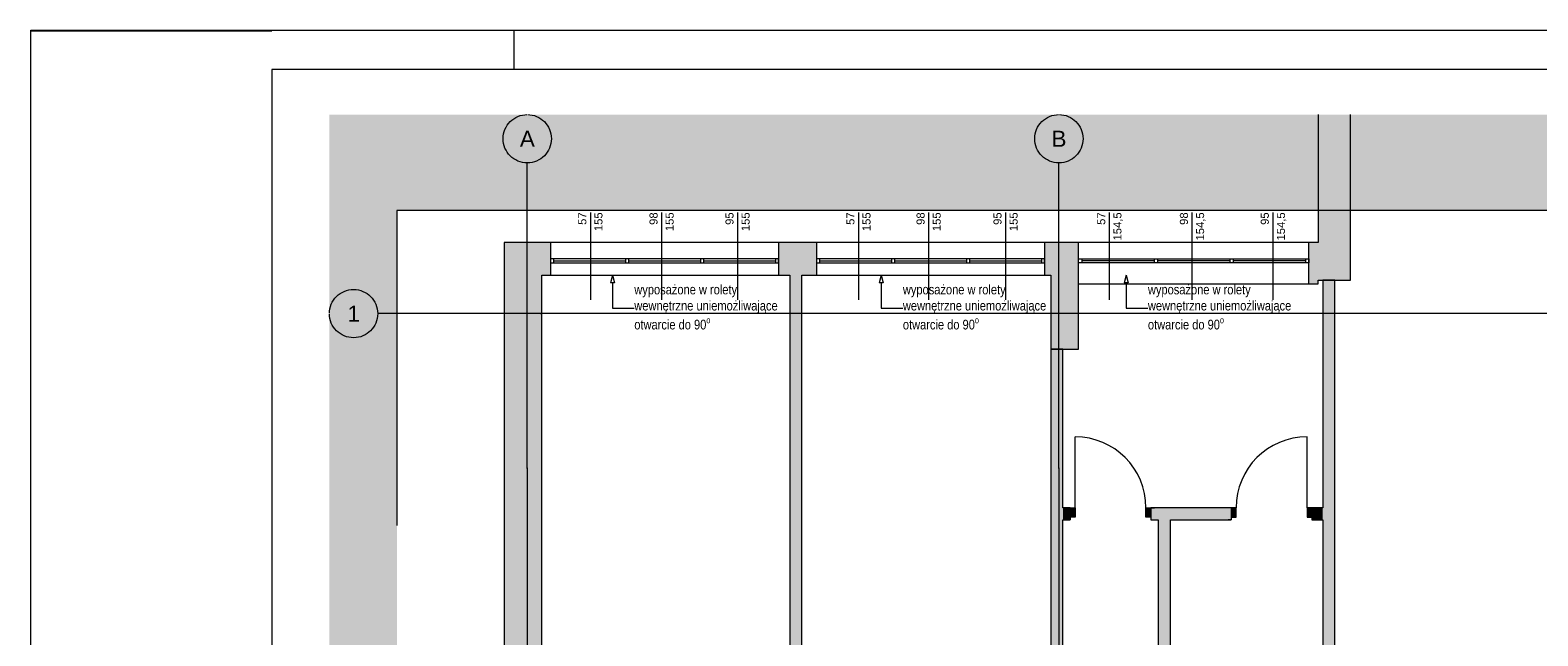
# Paper-space layout 'A-10 INWENTARYZACJA - PIĘTRO 7' of a CAD drawing. Header units: millimetres. Extents: x 0 to 420, y 0 to 297.
# Tile 4 of 8: x 0 to 187, y 222 to 297. Entities that reach past the tile are written whole.
import ezdxf
from ezdxf.xclip import XClip

# ---------------------------------------------------------------- set-up
doc = ezdxf.new("R2010")
doc.units = ezdxf.units.MM
doc.header["$MEASUREMENT"] = 0
doc.header["$XCLIPFRAME"] = 0
doc.linetypes.add('DASHDOTX2', pattern=[1000, 500, -250, 0, -250])
doc.linetypes.add('PRZERYWANA_DU_A', pattern=[550, 350, -200])
for name, color, linetype, lineweight in [('0_Nr_pióra__2', 8, 'Continuous', 13), ('A_Arkusz_Nr_pióra__1', 7, 'Continuous', 20), ('A_stolarka_Nr_pióra__3', 252, 'Continuous', 13), ('A_ściany_Nr_pióra__1', 7, 'Continuous', 20), ('Drzwi Archicad_Nr_pióra__1', 7, 'Continuous', 20)]:
    doc.layers.add(name, color=color, linetype=linetype, lineweight=lineweight)
for name, color, linetype, lineweight, true_color in [('A_Arkusz_Nr_pióra__237', 7, 'Continuous', 5, 0x343434), ('A_opis_Nr_pióra__255', 7, 'Continuous', 15, 0x242424), ('A_opis_Nr_pióra__8', 7, 'Continuous', 13, 0x4c4c4c), ('A_osie_Nr_pióra__16', 7, 'Continuous', 5, 0x0f0f0f), ('A_osie_Nr_pióra__76', 7, 'Continuous', 5, 0x2d2d2d), ('A_ściany_Nr_pióra__19', 7, 'Continuous', 5, 0x191919), ('Okna Archicada_Nr_pióra__19', 7, 'Continuous', 5, 0x191919)]:
    doc.layers.add(name, color=color, linetype=linetype, lineweight=lineweight, true_color=true_color)
for name, color, linetype in [('A_podrys', 7, 'Continuous'), ('A_ściany', 7, 'Continuous'), ('Drzwi Archicad', 7, 'Continuous')]:
    doc.layers.add(name, color=color, linetype=linetype)
doc.styles.add('STYL_AUTOMATYCZNY_1', font='arial.ttf')
doc.styles.add('STYL_AUTOMATYCZNY_2', font='ARIALN.TTF')

# ---------------------------------------------------------------- blocks, each defined once
blk = doc.blocks.new('Rysunek_1_1', base_point=(-1581.69, -268.27))
at = {"linetype": 'Continuous', "lineweight": 0, "true_color": 0x484848}
blk.add_hatch(color=251, dxfattribs=at).paths.add_polyline_path([(37.05, 110.81), (45.44, 110.81), (45.44, 274.62), (202.5, 274.62), (202.5, 205.81), (287.5, 205.81), (287.5, 286.52), (37.05, 286.52)])
at = {"layer": 'A_ściany', "linetype": 'Continuous', "lineweight": 0, "true_color": 0x000000}
for points in [[(163.8, 286.52), (159.8, 286.52), (159.8, 265.98), (163.8, 265.98)], [(58.74, 270.62), (58.74, 200.64), (63.44, 200.64), (63.44, 266.57)], [(64.48, 266.57), (64.48, 270.62), (58.74, 270.62), (63.44, 266.57)], [(97.51, 266.57), (97.51, 270.62), (92.81, 270.62), (92.81, 266.57)], [(126.6, 266.57), (126.6, 270.62), (125.84, 270.62), (125.84, 266.57)], [(126.6, 270.62), (126.6, 265.5), (130.06, 265.5), (130.06, 270.62)], [(158.62, 270.62), (158.62, 265.5), (159.8, 265.5), (159.8, 270.62)], [(94.21, 266.57), (94.21, 209.72), (95.71, 209.72), (95.71, 266.57)], [(161.86, 216.81), (161.86, 265.98), (160.36, 265.98), (160.36, 216.81)], [(130.06, 257.39), (130.06, 265.5), (126.6, 265.5), (126.6, 257.39)], [(126.6, 257.39), (126.6, 209.72), (128.1, 209.72), (128.1, 257.39)], [(128.1, 237.71), (128.1, 236.21), (129.02, 236.21), (129.02, 237.71)], [(139.02, 237.71), (139.02, 236.21), (149.01, 236.21), (149.01, 237.71)], [(160.36, 237.71), (159.01, 237.71), (159.01, 236.21), (160.36, 236.21)], [(139.95, 236.21), (139.95, 209.72), (141.45, 209.72), (141.45, 236.21)]]:
    blk.add_hatch(color=18, dxfattribs=at).paths.add_polyline_path(points)
at = {"layer": 'Drzwi Archicad', "linetype": 'Continuous', "lineweight": 0, "true_color": 0xfdfdfd}
for points in [[(129.02, 237.71), (129.02, 236.56), (129.62, 236.56), (129.62, 237.71)], [(139.02, 236.56), (139.02, 237.71), (138.42, 237.71), (138.42, 236.56)], [(149.01, 236.56), (149.61, 236.56), (149.61, 237.71), (149.01, 237.71)], [(159.01, 237.71), (158.41, 237.71), (158.41, 236.56), (159.01, 236.56)]]:
    blk.add_hatch(color=7, dxfattribs=at).paths.add_polyline_path(points)
at = {"layer": '0_Nr_pióra__2', "color": 8, "linetype": 'PRZERYWANA_DU_A', "lineweight": 13, "flags": 128}
blk.add_lwpolyline([(287.5, 205.81), (202.5, 205.81), (202.5, 274.62), (45.44, 274.62), (45.44, 110.81)], dxfattribs=at)
at = {"layer": 'A_opis_Nr_pióra__255', "color": 250, "linetype": 'Continuous', "lineweight": 15, "true_color": 0x242424}
for p, q in [((72.2, 266.57), (71.95, 265.63)), ((72.2, 266.57), (72.45, 265.63)), ((105.54, 266.57), (105.29, 265.63)), ((105.54, 266.57), (105.79, 265.63)), ((135.95, 266.57), (135.7, 265.63)), ((135.95, 266.57), (136.2, 265.63)), ((72.45, 265.63), (71.95, 265.63)), ((72.2, 265.63), (72.2, 262.47)), ((105.79, 265.63), (105.29, 265.63)), ((105.54, 265.63), (105.54, 262.47)), ((136.2, 265.63), (135.7, 265.63)), ((135.95, 265.63), (135.95, 262.47)), ((72.2, 262.47), (74.9, 262.47)), ((105.54, 262.47), (108.24, 262.47)), ((135.95, 262.47), (138.66, 262.47))]:
    blk.add_line(p, q, dxfattribs=at)
at = {"layer": 'A_osie_Nr_pióra__16', "color": 250, "linetype": 'DASHDOTX2', "lineweight": 5, "true_color": 0x0f0f0f}
for p, q in [((61.61, 242.63), (61.61, 280.52)), ((127.61, 242.63), (127.61, 280.52)), ((63.3, 261.81), (43.05, 261.81)), ((287.5, 261.81), (63.3, 261.81)), ((63.3, 261.81), (63.3, 261.81)), ((61.61, 242.63), (61.61, 110.81)), ((127.61, 242.63), (127.61, 110.81))]:
    blk.add_line(p, q, dxfattribs=at)
for p in [(63.3, 261.81), (61.61, 242.63), (61.61, 242.63), (127.61, 242.63), (127.61, 242.63)]:
    blk.add_point(p, dxfattribs=at)
at = {"layer": 'A_osie_Nr_pióra__76', "color": 250, "linetype": 'Continuous', "lineweight": 5, "true_color": 0x2d2d2d}
for centre in [(61.61, 283.52), (127.61, 283.52), (40.05, 261.81)]:
    blk.add_circle(centre, 3, dxfattribs=at)
at = {"layer": 'A_stolarka_Nr_pióra__3', "color": 252, "linetype": 'Continuous', "lineweight": 13}
for p, q in [((69.45, 274.38), (69.45, 263.51)), ((78.28, 274.38), (78.28, 263.51)), ((87.72, 274.38), (87.72, 263.51)), ((102.73, 274.38), (102.73, 263.51)), ((111.43, 274.38), (111.43, 263.51)), ((120.98, 274.38), (120.98, 263.51)), ((133.86, 274.38), (133.86, 263.51)), ((144.12, 274.38), (144.12, 263.51)), ((154.16, 274.38), (154.16, 263.51))]:
    blk.add_line(p, q, dxfattribs=at)
at = {"layer": 'A_ściany_Nr_pióra__1', "color": 7, "linetype": 'Continuous', "lineweight": 20}
for p, q in [((64.48, 270.62), (64.48, 266.57)), ((92.81, 270.62), (92.81, 266.57)), ((97.51, 270.62), (97.51, 266.57)), ((125.84, 270.62), (125.84, 266.57)), ((130.06, 265.5), (130.06, 270.62)), ((158.62, 265.5), (158.62, 270.62)), ((129.02, 237.71), (128.55, 237.71)), ((129.02, 237.71), (129.02, 236.56)), ((139.02, 237.71), (139.49, 237.71)), ((139.02, 237.71), (139.02, 236.56)), ((149.01, 237.71), (148.54, 237.71)), ((149.01, 237.71), (149.01, 236.56)), ((159.01, 237.71), (159.48, 237.71)), ((159.01, 237.71), (159.01, 236.56)), ((129.02, 236.21), (128.65, 236.21)), ((129.02, 236.56), (129.02, 236.21)), ((139.02, 236.56), (139.02, 236.21)), ((139.02, 236.21), (139.39, 236.21)), ((149.01, 236.21), (148.64, 236.21)), ((149.01, 236.56), (149.01, 236.21)), ((159.01, 236.56), (159.01, 236.21)), ((159.01, 236.21), (159.38, 236.21))]:
    blk.add_line(p, q, dxfattribs=at)
at = {"layer": 'A_ściany_Nr_pióra__1', "color": 7, "linetype": 'Continuous', "lineweight": 20, "flags": 128}
for points in [[(159.8, 286.52), (159.8, 270.62)], [(163.8, 265.98), (163.8, 286.52)], [(58.74, 270.62), (58.74, 200.64)], [(64.48, 270.62), (58.74, 270.62)], [(97.51, 270.62), (92.81, 270.62)], [(126.6, 270.62), (125.84, 270.62)], [(130.06, 270.62), (126.6, 270.62)], [(159.8, 270.62), (158.62, 270.62)], [(63.44, 209.72), (63.44, 266.57)], [(63.44, 266.57), (64.48, 266.57)], [(92.81, 266.57), (94.21, 266.57)], [(94.21, 266.57), (94.21, 209.72)], [(95.71, 266.57), (97.51, 266.57)], [(95.71, 209.72), (95.71, 266.57)], [(125.84, 266.57), (126.6, 266.57)], [(126.6, 266.57), (126.6, 265.5)], [(159.8, 265.98), (163.8, 265.98)], [(159.8, 265.5), (159.8, 265.98)], [(161.86, 265.98), (160.36, 265.98)], [(160.36, 265.98), (160.36, 237.71)], [(161.86, 216.81), (161.86, 265.98)], [(126.6, 265.5), (126.6, 257.39)], [(130.06, 257.39), (130.06, 265.5)], [(158.62, 265.5), (159.8, 265.5)], [(126.6, 257.39), (130.06, 257.39)], [(126.6, 257.39), (126.6, 209.72)], [(128.1, 257.39), (126.6, 257.39)], [(128.1, 237.71), (128.1, 257.39)], [(129.02, 237.71), (128.1, 237.71)], [(149.01, 237.71), (139.02, 237.71)], [(160.36, 237.71), (159.01, 237.71)], [(128.1, 236.21), (129.02, 236.21)], [(128.1, 209.72), (128.1, 236.21)], [(139.02, 236.21), (139.95, 236.21)], [(139.95, 236.21), (139.95, 209.72)], [(141.45, 209.72), (141.45, 236.21)], [(141.45, 236.21), (149.01, 236.21)], [(159.01, 236.21), (160.36, 236.21)], [(160.36, 236.21), (160.36, 216.81)]]:
    blk.add_lwpolyline(points, dxfattribs=at)
at = {"layer": 'A_ściany_Nr_pióra__19', "color": 250, "linetype": 'Continuous', "lineweight": 5, "true_color": 0x191919}
for p, q in [((92.81, 270.62), (64.48, 270.62)), ((125.84, 270.62), (97.51, 270.62)), ((158.62, 270.62), (130.06, 270.62)), ((64.48, 266.57), (92.81, 266.57)), ((97.51, 266.57), (125.84, 266.57)), ((130.06, 265.5), (158.62, 265.5))]:
    blk.add_line(p, q, dxfattribs=at)
at = {"layer": 'Drzwi Archicad_Nr_pióra__1', "color": 7, "linetype": 'Continuous', "lineweight": 20}
for p, q in [((129.62, 237.71), (129.62, 246.51)), ((158.41, 237.71), (158.41, 246.51)), ((129.02, 237.71), (128.55, 237.71)), ((129.02, 237.71), (128.55, 237.71)), ((129.02, 237.71), (129.62, 237.71)), ((129.02, 236.56), (129.02, 237.71)), ((129.02, 237.71), (129.02, 236.56)), ((129.02, 237.71), (129.02, 236.56)), ((129.62, 237.71), (129.62, 236.56)), ((138.42, 236.56), (138.42, 237.71)), ((138.42, 237.71), (139.02, 237.71)), ((139.02, 237.71), (139.02, 236.56)), ((139.02, 237.71), (139.02, 236.56)), ((139.02, 237.71), (139.02, 236.56)), ((139.02, 237.71), (139.49, 237.71)), ((139.02, 237.71), (139.49, 237.71)), ((149.01, 237.71), (148.54, 237.71)), ((149.01, 237.71), (148.54, 237.71)), ((149.61, 237.71), (149.01, 237.71)), ((149.01, 237.71), (149.01, 236.56)), ((149.01, 237.71), (149.01, 236.56)), ((149.01, 237.71), (149.01, 236.56)), ((149.61, 236.56), (149.61, 237.71)), ((159.01, 237.71), (158.41, 237.71)), ((158.41, 237.71), (158.41, 236.56)), ((159.01, 236.56), (159.01, 237.71)), ((159.01, 237.71), (159.01, 236.56)), ((159.01, 237.71), (159.01, 236.56)), ((159.01, 237.71), (159.48, 237.71)), ((159.01, 237.71), (159.48, 237.71)), ((129.02, 236.21), (128.65, 236.21)), ((129.02, 236.21), (128.65, 236.21)), ((129.62, 236.56), (129.02, 236.56)), ((129.02, 236.56), (129.02, 236.21)), ((129.02, 236.56), (129.02, 236.21)), ((139.02, 236.56), (138.42, 236.56)), ((139.02, 236.56), (139.02, 236.21)), ((139.02, 236.56), (139.02, 236.21)), ((139.02, 236.21), (139.39, 236.21)), ((139.02, 236.21), (139.39, 236.21)), ((149.01, 236.21), (148.64, 236.21)), ((149.01, 236.21), (148.64, 236.21)), ((149.01, 236.56), (149.61, 236.56)), ((149.01, 236.56), (149.01, 236.21)), ((149.01, 236.56), (149.01, 236.21)), ((158.41, 236.56), (159.01, 236.56)), ((159.01, 236.56), (159.01, 236.21)), ((159.01, 236.56), (159.01, 236.21)), ((159.01, 236.21), (159.38, 236.21)), ((159.01, 236.21), (159.38, 236.21))]:
    blk.add_line(p, q, dxfattribs=at)
for centre, start, end in [((129.62, 237.71), 0, 90), ((158.41, 237.71), 90, 180)]:
    blk.add_arc(centre, 8.8, start, end, dxfattribs=at)
at = {"layer": 'Okna Archicada_Nr_pióra__19', "color": 250, "linetype": 'Continuous', "lineweight": 5, "true_color": 0x191919}
for p, q in [((92.81, 268.62), (64.48, 268.62)), ((64.48, 268.62), (64.48, 268.12)), ((64.48, 268.12), (92.81, 268.12)), ((64.88, 268.62), (64.88, 268.12)), ((64.88, 268.37), (73.79, 268.37)), ((73.79, 268.62), (73.79, 268.12)), ((74.19, 268.62), (74.19, 268.12)), ((74.19, 268.37), (83.1, 268.37)), ((83.1, 268.62), (83.1, 268.12)), ((83.5, 268.62), (83.5, 268.12)), ((83.5, 268.37), (92.41, 268.37)), ((92.41, 268.62), (92.41, 268.12)), ((92.81, 268.12), (92.81, 268.62)), ((125.84, 268.62), (97.51, 268.62)), ((97.51, 268.62), (97.51, 268.12)), ((97.51, 268.12), (125.84, 268.12)), ((97.91, 268.62), (97.91, 268.12)), ((97.91, 268.37), (106.82, 268.37)), ((106.82, 268.62), (106.82, 268.12)), ((107.22, 268.62), (107.22, 268.12)), ((107.22, 268.37), (116.13, 268.37)), ((116.13, 268.62), (116.13, 268.12)), ((116.53, 268.62), (116.53, 268.12)), ((116.53, 268.37), (125.44, 268.37)), ((125.44, 268.62), (125.44, 268.12)), ((125.84, 268.12), (125.84, 268.62)), ((130.06, 268.12), (130.06, 268.62)), ((130.06, 268.62), (158.62, 268.62)), ((158.62, 268.12), (130.06, 268.12)), ((130.46, 268.62), (130.46, 268.12)), ((139.45, 268.37), (130.46, 268.37)), ((139.45, 268.62), (139.45, 268.12)), ((139.85, 268.62), (139.85, 268.12)), ((148.84, 268.37), (139.85, 268.37)), ((148.84, 268.62), (148.84, 268.12)), ((149.24, 268.62), (149.24, 268.12)), ((158.22, 268.37), (149.24, 268.37)), ((158.22, 268.62), (158.22, 268.12)), ((158.62, 268.62), (158.62, 268.12))]:
    blk.add_line(p, q, dxfattribs=at)
at = {"layer": 'A_opis_Nr_pióra__8', "color": 251, "linetype": 'Continuous', "lineweight": 13, "true_color": 0x4c4c4c, "char_height": 1.2, "width": 18.9636, "attachment_point": 4, "line_spacing_factor": 1.000096, "style": 'STYL_AUTOMATYCZNY_2'}
for insert in [(74.9, 262.45), (108.24, 262.45), (138.66, 262.45)]:
    blk.add_mtext('\\A1;{\\pql;\\fArial Narrow|b0|i0|c238|p0;\\W1.000000;wyposażone w rolety wewnętrzne uniemożliwające otwarcie do 90\\fArial Narrow|b0|i0|c238|p0;\\W1.000000;\\A1{\\H.66x;\\So^  ;}}', dxfattribs=dict(at, insert=insert))
at = {"layer": 'A_osie_Nr_pióra__76', "color": 250, "linetype": 'Continuous', "lineweight": 5, "true_color": 0x2d2d2d, "char_height": 2, "attachment_point": 1, "style": 'STYL_AUTOMATYCZNY_1'}
for s, insert in [('\\A1;{\\pql;\\pt0;\\fArial|b0|i0|c238|p0;\\W1.000000;A}', (60.69, 284.52)), ('\\A1;{\\pql;\\pt0;\\fArial|b0|i0|c238|p0;\\W1.000000;B}', (126.69, 284.52)), ('\\A1;{\\pql;\\pt0;\\fArial|b0|i0|c238|p0;\\W1.000000;1}', (39.29, 262.81))]:
    blk.add_mtext(s, dxfattribs=dict(at, insert=insert))
at = {"layer": 'A_stolarka_Nr_pióra__3', "color": 252, "linetype": 'Continuous', "lineweight": 13, "char_height": 1, "attachment_point": 9, "rotation": 90, "style": 'STYL_AUTOMATYCZNY_1'}
for s, insert in [('\\A1;{\\pqr;\\fArial|b0|i0|c238|p0;\\W1.000000;57}', (68.96, 274.38)), ('\\A1;{\\pqr;\\fArial|b0|i0|c238|p0;\\W1.000000;155}', (70.96, 274.38)), ('\\A1;{\\pqr;\\fArial|b0|i0|c238|p0;\\W1.000000;98}', (77.8, 274.38)), ('\\A1;{\\pqr;\\fArial|b0|i0|c238|p0;\\W1.000000;155}', (79.8, 274.38)), ('\\A1;{\\pqr;\\fArial|b0|i0|c238|p0;\\W1.000000;95}', (87.23, 274.38)), ('\\A1;{\\pqr;\\fArial|b0|i0|c238|p0;\\W1.000000;155}', (89.23, 274.38)), ('\\A1;{\\pqr;\\fArial|b0|i0|c238|p0;\\W1.000000;57}', (102.24, 274.38)), ('\\A1;{\\pqr;\\fArial|b0|i0|c238|p0;\\W1.000000;155}', (104.24, 274.38)), ('\\A1;{\\pqr;\\fArial|b0|i0|c238|p0;\\W1.000000;98}', (110.95, 274.38)), ('\\A1;{\\pqr;\\fArial|b0|i0|c238|p0;\\W1.000000;155}', (112.95, 274.38)), ('\\A1;{\\pqr;\\fArial|b0|i0|c238|p0;\\W1.000000;95}', (120.5, 274.38)), ('\\A1;{\\pqr;\\fArial|b0|i0|c238|p0;\\W1.000000;155}', (122.5, 274.38)), ('\\A1;{\\pqr;\\fArial|b0|i0|c238|p0;\\W1.000000;57}', (133.38, 274.38)), ('\\A1;{\\pqr;\\fArial|b0|i0|c238|p0;\\W1.000000;154,5}', (135.56, 274.38)), ('\\A1;{\\pqr;\\fArial|b0|i0|c238|p0;\\W1.000000;98}', (143.64, 274.38)), ('\\A1;{\\pqr;\\fArial|b0|i0|c238|p0;\\W1.000000;154,5}', (145.82, 274.38)), ('\\A1;{\\pqr;\\fArial|b0|i0|c238|p0;\\W1.000000;95}', (153.68, 274.38)), ('\\A1;{\\pqr;\\fArial|b0|i0|c238|p0;\\W1.000000;154,5}', (155.86, 274.38))]:
    blk.add_mtext(s, dxfattribs=dict(at, insert=insert))

psp = doc.layouts.new('A-10 INWENTARYZACJA - PIĘTRO 7')

# ---------------------------------------------------------------- linework, layer by layer
at = {"layer": 'A_Arkusz_Nr_pióra__1', "color": 7, "linetype": 'Continuous', "lineweight": 20}
for p, q in [((-0.1, 296.9), (0.9, 296.9)), ((415.1, 292.1), (29.9, 292.1)), ((29.9, 292.1), (29.9, 4.9))]:
    psp.add_line(p, q, dxfattribs=at)
at = {"layer": 'A_Arkusz_Nr_pióra__1', "color": 7, "linetype": 'Continuous', "lineweight": 20, "flags": 128}
psp.add_lwpolyline([(0, 297), (420, 297), (420, 0), (0, 0)], close=True, dxfattribs=at)
at = {"layer": 'A_Arkusz_Nr_pióra__237', "color": 250, "linetype": 'Continuous', "lineweight": 5, "true_color": 0x343434}
for p, q in [((-0.1, 296.9), (29.9, 296.9)), ((60, 292.1), (60, 297))]:
    psp.add_line(p, q, dxfattribs=at)

# ---------------------------------------------------------------- block references
at = {"layer": 'A_podrys', "color": 37, "linetype": 'Continuous', "lineweight": 5, "true_color": 0x656532}
ref = psp.add_blockref('Rysunek_1_1', (-1581.69, -268.27), dxfattribs=at)
XClip(ref).set_block_clipping_path([(37.052987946, 110.8077086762), (287.5029591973, 286.5167655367)])

doc.saveas('drawing.dxf')
